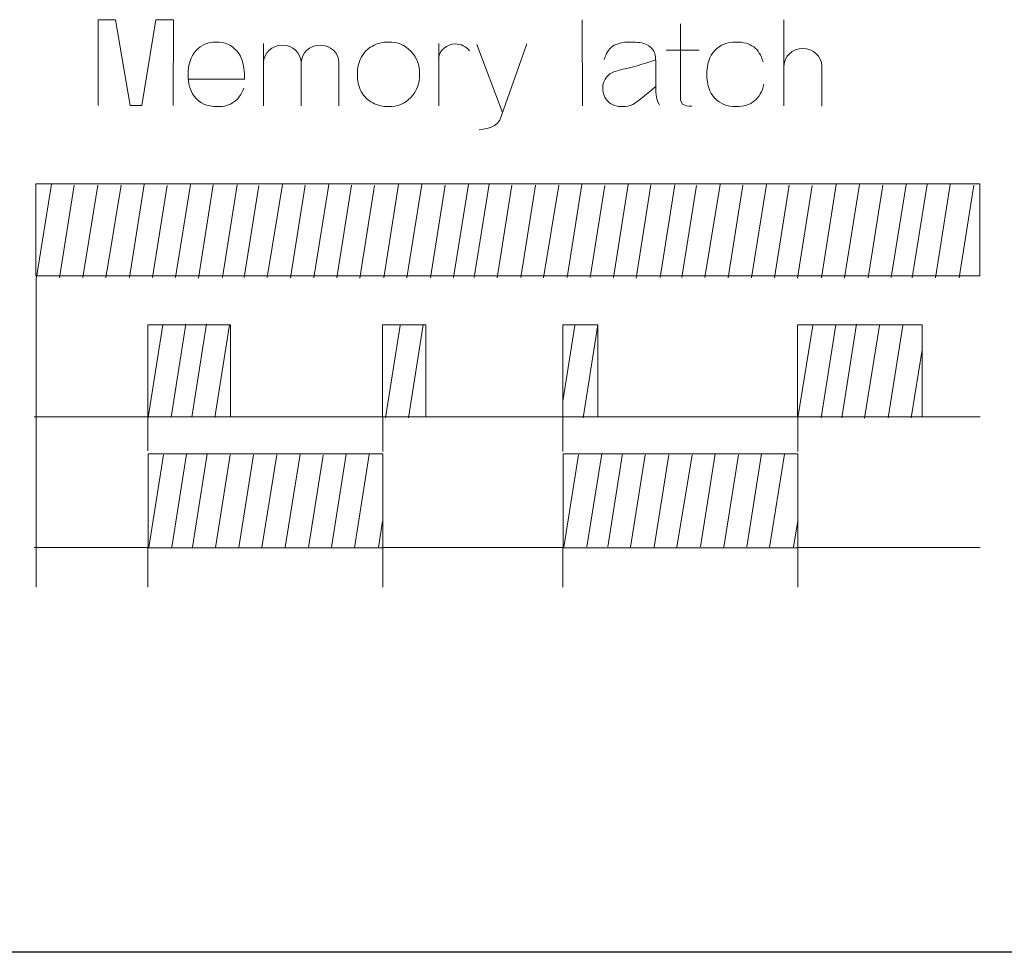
# Model space of a CAD drawing. Header units: millimetres. Extents: x 5 to 192, y 9 to 98.
# Tile 7 of 52: x 48 to 60, y 28 to 40. Entities that reach past the tile are written whole.
import ezdxf

# ---------------------------------------------------------------- set-up
doc = ezdxf.new("R2010")
doc.units = ezdxf.units.MM
doc.header["$MEASUREMENT"] = 0
doc.layers.add('Vrstva 1', color=7, linetype='Continuous')

msp = doc.modelspace()

# ---------------------------------------------------------------- linework, layer by layer
at = {"layer": 'Vrstva 1', "color": 250, "lineweight": 5}
for points, knots in [([(49.367, 38.487), (49.367, 38.487), (49.369, 39.525), (49.369, 39.525), (49.369, 39.525), (49.369, 39.525), (49.579, 39.525), (49.579, 39.525), (49.579, 39.525), (49.579, 39.525), (49.757, 38.487), (49.757, 38.487), (49.757, 38.487), (49.757, 38.487), (49.9, 38.487), (49.9, 38.487), (49.9, 38.487), (49.9, 38.487), (50.071, 39.525), (50.071, 39.525), (50.071, 39.525), (50.071, 39.525), (50.283, 39.525), (50.283, 39.525), (50.283, 39.525), (50.283, 39.525), (50.281, 38.487), (50.281, 38.487)], [0, 0, 0, 0, 0.142857, 0.142857, 0.142857, 0.142857, 0.285714, 0.285714, 0.285714, 0.285714, 0.428571, 0.428571, 0.428571, 0.428571, 0.571429, 0.571429, 0.571429, 0.571429, 0.714286, 0.714286, 0.714286, 0.714286, 0.857143, 0.857143, 0.857143, 0.857143, 1, 1, 1, 1]), ([(56.444, 39.48), (56.444, 39.48), (56.446, 38.546), (56.446, 38.546), (56.446, 38.546), (56.446, 38.546), (56.471, 38.501), (56.471, 38.501), (56.471, 38.501), (56.471, 38.501), (56.512, 38.481), (56.512, 38.481), (56.512, 38.481), (56.512, 38.481), (56.55, 38.477), (56.55, 38.477), (56.55, 38.477), (56.55, 38.477), (56.582, 38.477), (56.582, 38.477)], [0, 0, 0, 0, 0.2, 0.2, 0.2, 0.2, 0.4, 0.4, 0.4, 0.4, 0.6, 0.6, 0.6, 0.6, 0.8, 0.8, 0.8, 0.8, 1, 1, 1, 1]), ([(51.137, 38.694), (51.111, 38.622), (51.072, 38.566), (51.019, 38.528), (51.019, 38.528), (50.965, 38.49), (50.898, 38.471), (50.817, 38.471), (50.817, 38.471), (50.69, 38.471), (50.595, 38.514), (50.534, 38.599), (50.534, 38.599), (50.486, 38.668), (50.461, 38.754), (50.461, 38.859), (50.461, 38.859), (50.461, 38.983), (50.493, 39.081), (50.557, 39.151), (50.557, 39.151), (50.62, 39.222), (50.701, 39.257), (50.798, 39.257), (50.798, 39.257), (50.907, 39.257), (50.993, 39.22), (51.056, 39.146), (51.056, 39.146), (51.119, 39.072), (51.149, 38.959), (51.147, 38.807), (51.147, 38.807), (51.147, 38.807), (50.465, 38.807), (50.465, 38.807)], [0, 0, 0, 0, 0.111111, 0.111111, 0.111111, 0.111111, 0.222222, 0.222222, 0.222222, 0.222222, 0.333333, 0.333333, 0.333333, 0.333333, 0.444444, 0.444444, 0.444444, 0.444444, 0.555556, 0.555556, 0.555556, 0.555556, 0.666667, 0.666667, 0.666667, 0.666667, 0.777778, 0.777778, 0.777778, 0.777778, 0.888889, 0.888889, 0.888889, 0.888889, 1, 1, 1, 1]), ([(52.518, 38.875), (52.518, 38.941), (52.534, 39.005), (52.565, 39.067), (52.565, 39.067), (52.597, 39.128), (52.642, 39.176), (52.701, 39.208), (52.701, 39.208), (52.759, 39.241), (52.824, 39.257), (52.896, 39.257), (52.896, 39.257), (53.007, 39.257), (53.098, 39.22), (53.169, 39.146), (53.169, 39.146), (53.24, 39.072), (53.275, 38.979), (53.275, 38.866), (53.275, 38.866), (53.275, 38.753), (53.239, 38.658), (53.168, 38.583), (53.168, 38.583), (53.096, 38.509), (53.006, 38.471), (52.897, 38.471), (52.897, 38.471), (52.83, 38.471), (52.766, 38.487), (52.705, 38.518), (52.705, 38.518), (52.644, 38.549), (52.597, 38.595), (52.565, 38.655), (52.565, 38.655), (52.534, 38.715), (52.518, 38.788), (52.518, 38.875)], [0, 0, 0, 0, 0.1, 0.1, 0.1, 0.1, 0.2, 0.2, 0.2, 0.2, 0.3, 0.3, 0.3, 0.3, 0.4, 0.4, 0.4, 0.4, 0.5, 0.5, 0.5, 0.5, 0.6, 0.6, 0.6, 0.6, 0.7, 0.7, 0.7, 0.7, 0.8, 0.8, 0.8, 0.8, 0.9, 0.9, 0.9, 0.9, 1, 1, 1, 1]), ([(55.519, 39.043), (55.539, 39.116), (55.573, 39.17), (55.621, 39.205), (55.621, 39.205), (55.67, 39.24), (55.742, 39.257), (55.837, 39.257), (55.837, 39.257), (55.924, 39.257), (55.988, 39.247), (56.03, 39.226), (56.03, 39.226), (56.073, 39.205), (56.103, 39.178), (56.12, 39.146), (56.12, 39.146), (56.137, 39.113), (56.146, 39.054), (56.146, 38.967), (56.146, 38.967), (56.146, 38.967), (56.144, 38.735), (56.144, 38.735), (56.144, 38.735), (56.144, 38.669), (56.147, 38.62), (56.153, 38.589), (56.153, 38.589), (56.159, 38.558), (56.171, 38.524), (56.188, 38.488)], [0, 0, 0, 0, 0.125, 0.125, 0.125, 0.125, 0.25, 0.25, 0.25, 0.25, 0.375, 0.375, 0.375, 0.375, 0.5, 0.5, 0.5, 0.5, 0.625, 0.625, 0.625, 0.625, 0.75, 0.75, 0.75, 0.75, 0.875, 0.875, 0.875, 0.875, 1, 1, 1, 1]), ([(57.457, 38.743), (57.438, 38.654), (57.399, 38.586), (57.343, 38.54), (57.343, 38.54), (57.287, 38.494), (57.212, 38.471), (57.118, 38.471), (57.118, 38.471), (57.01, 38.471), (56.925, 38.506), (56.861, 38.575), (56.861, 38.575), (56.797, 38.645), (56.765, 38.741), (56.765, 38.864), (56.765, 38.864), (56.765, 38.988), (56.797, 39.084), (56.861, 39.153), (56.861, 39.153), (56.925, 39.223), (57.012, 39.257), (57.121, 39.257), (57.121, 39.257), (57.21, 39.257), (57.281, 39.237), (57.334, 39.198), (57.334, 39.198), (57.387, 39.159), (57.425, 39.098), (57.448, 39.018)], [0, 0, 0, 0, 0.125, 0.125, 0.125, 0.125, 0.25, 0.25, 0.25, 0.25, 0.375, 0.375, 0.375, 0.375, 0.5, 0.5, 0.5, 0.5, 0.625, 0.625, 0.625, 0.625, 0.75, 0.75, 0.75, 0.75, 0.875, 0.875, 0.875, 0.875, 1, 1, 1, 1]), ([(51.379, 39.007), (51.379, 39.125), (51.481, 39.22), (51.607, 39.22), (51.607, 39.22), (51.733, 39.22), (51.835, 39.125), (51.835, 39.007)], [0, 0, 0, 0, 0.5, 0.5, 0.5, 0.5, 1, 1, 1, 1]), ([(51.837, 39.007), (51.837, 39.125), (51.939, 39.22), (52.066, 39.22), (52.066, 39.22), (52.192, 39.22), (52.294, 39.125), (52.294, 39.007)], [0, 0, 0, 0, 0.5, 0.5, 0.5, 0.5, 1, 1, 1, 1]), ([(53.505, 39.056), (53.515, 39.157), (53.604, 39.234), (53.71, 39.234), (53.71, 39.234), (53.778, 39.234), (53.841, 39.203), (53.879, 39.151)], [0, 0, 0, 0, 0.5, 0.5, 0.5, 0.5, 1, 1, 1, 1]), ([(54.576, 39.233), (54.576, 39.233), (54.249, 38.308), (54.249, 38.308), (54.249, 38.308), (54.249, 38.308), (54.218, 38.267), (54.218, 38.267), (54.218, 38.267), (54.218, 38.267), (54.183, 38.24), (54.183, 38.24), (54.183, 38.24), (54.183, 38.24), (54.145, 38.223), (54.145, 38.223), (54.145, 38.223), (54.145, 38.223), (54.107, 38.208), (54.107, 38.208), (54.107, 38.208), (54.107, 38.208), (54.045, 38.196), (54.045, 38.196), (54.045, 38.196), (54.045, 38.196), (53.997, 38.191), (53.997, 38.191)], [0, 0, 0, 0, 0.142857, 0.142857, 0.142857, 0.142857, 0.285714, 0.285714, 0.285714, 0.285714, 0.428571, 0.428571, 0.428571, 0.428571, 0.571429, 0.571429, 0.571429, 0.571429, 0.714286, 0.714286, 0.714286, 0.714286, 0.857143, 0.857143, 0.857143, 0.857143, 1, 1, 1, 1]), ([(57.702, 38.965), (57.702, 39.082), (57.805, 39.177), (57.931, 39.177), (57.931, 39.177), (58.058, 39.177), (58.161, 39.082), (58.161, 38.965)], [0, 0, 0, 0, 0.5, 0.5, 0.5, 0.5, 1, 1, 1, 1]), ([(56.147, 38.719), (56.113, 38.686), (55.902, 38.513), (55.864, 38.496), (55.864, 38.496), (55.826, 38.48), (55.786, 38.471), (55.743, 38.471), (55.743, 38.471), (55.668, 38.471), (55.608, 38.492), (55.564, 38.534), (55.564, 38.534), (55.521, 38.576), (55.499, 38.629), (55.499, 38.694), (55.499, 38.694), (55.499, 38.736), (55.509, 38.774), (55.529, 38.807), (55.529, 38.807), (55.549, 38.841), (55.577, 38.866), (55.612, 38.884), (55.612, 38.884), (55.648, 38.901), (55.699, 38.917), (55.767, 38.93), (55.767, 38.93), (55.857, 38.948), (56.11, 39.024), (56.145, 39.039)], [0, 0, 0, 0, 0.125, 0.125, 0.125, 0.125, 0.25, 0.25, 0.25, 0.25, 0.375, 0.375, 0.375, 0.375, 0.5, 0.5, 0.5, 0.5, 0.625, 0.625, 0.625, 0.625, 0.75, 0.75, 0.75, 0.75, 0.875, 0.875, 0.875, 0.875, 1, 1, 1, 1]), ([(48.613, 36.414), (48.613, 36.414), (60.081, 36.414), (60.081, 36.414), (60.081, 36.414), (60.081, 36.414), (60.081, 37.533), (60.081, 37.533), (60.081, 37.533), (60.081, 37.533), (48.613, 37.533), (48.613, 37.533), (48.613, 37.533), (48.613, 37.533), (48.613, 36.414), (48.613, 36.414)], [0, 0, 0, 0, 0.25, 0.25, 0.25, 0.25, 0.5, 0.5, 0.5, 0.5, 0.75, 0.75, 0.75, 0.75, 1, 1, 1, 1]), ([(49.974, 34.701), (49.974, 34.701), (50.976, 34.701), (50.976, 34.701), (50.976, 34.701), (50.976, 34.701), (50.976, 35.82), (50.976, 35.82), (50.976, 35.82), (50.976, 35.82), (49.974, 35.82), (49.974, 35.82), (49.974, 35.82), (49.974, 35.82), (49.974, 34.701), (49.974, 34.701)], [0, 0, 0, 0, 0.25, 0.25, 0.25, 0.25, 0.5, 0.5, 0.5, 0.5, 0.75, 0.75, 0.75, 0.75, 1, 1, 1, 1]), ([(52.824, 34.701), (52.824, 34.701), (53.351, 34.701), (53.351, 34.701), (53.351, 34.701), (53.351, 34.701), (53.351, 35.82), (53.351, 35.82), (53.351, 35.82), (53.351, 35.82), (52.824, 35.82), (52.824, 35.82), (52.824, 35.82), (52.824, 35.82), (52.824, 34.701), (52.824, 34.701)], [0, 0, 0, 0, 0.25, 0.25, 0.25, 0.25, 0.5, 0.5, 0.5, 0.5, 0.75, 0.75, 0.75, 0.75, 1, 1, 1, 1]), ([(55.016, 34.701), (55.016, 34.701), (55.439, 34.701), (55.439, 34.701), (55.439, 34.701), (55.439, 34.701), (55.439, 35.82), (55.439, 35.82), (55.439, 35.82), (55.439, 35.82), (55.016, 35.82), (55.016, 35.82), (55.016, 35.82), (55.016, 35.82), (55.016, 34.701), (55.016, 34.701)], [0, 0, 0, 0, 0.25, 0.25, 0.25, 0.25, 0.5, 0.5, 0.5, 0.5, 0.75, 0.75, 0.75, 0.75, 1, 1, 1, 1]), ([(57.866, 34.701), (57.866, 34.701), (59.381, 34.701), (59.381, 34.701), (59.381, 34.701), (59.381, 34.701), (59.381, 35.82), (59.381, 35.82), (59.381, 35.82), (59.381, 35.82), (57.866, 35.82), (57.866, 35.82), (57.866, 35.82), (57.866, 35.82), (57.866, 34.701), (57.866, 34.701)], [0, 0, 0, 0, 0.25, 0.25, 0.25, 0.25, 0.5, 0.5, 0.5, 0.5, 0.75, 0.75, 0.75, 0.75, 1, 1, 1, 1]), ([(52.829, 33.108), (52.829, 33.108), (49.977, 33.108), (49.977, 33.108), (49.977, 33.108), (49.977, 33.108), (49.977, 34.25), (49.977, 34.25), (49.977, 34.25), (49.977, 34.25), (52.829, 34.25), (52.829, 34.25), (52.829, 34.25), (52.829, 34.25), (52.829, 33.108), (52.829, 33.108)], [0, 0, 0, 0, 0.25, 0.25, 0.25, 0.25, 0.5, 0.5, 0.5, 0.5, 0.75, 0.75, 0.75, 0.75, 1, 1, 1, 1]), ([(57.871, 33.108), (57.871, 33.108), (55.018, 33.108), (55.018, 33.108), (55.018, 33.108), (55.018, 33.108), (55.018, 34.25), (55.018, 34.25), (55.018, 34.25), (55.018, 34.25), (57.871, 34.25), (57.871, 34.25), (57.871, 34.25), (57.871, 34.25), (57.871, 33.108), (57.871, 33.108)], [0, 0, 0, 0, 0.25, 0.25, 0.25, 0.25, 0.5, 0.5, 0.5, 0.5, 0.75, 0.75, 0.75, 0.75, 1, 1, 1, 1])]:
    msp.add_open_spline(points, degree=3, knots=knots, dxfattribs=at)
for points in [[(55.25, 39.526), (55.25, 39.526), (55.253, 38.483), (55.253, 38.483)], [(57.701, 39.528), (57.701, 39.528), (57.701, 38.481), (57.701, 38.481)], [(51.377, 39.24), (51.377, 39.24), (51.377, 38.482), (51.377, 38.482)], [(53.507, 39.239), (53.507, 39.239), (53.507, 38.48), (53.507, 38.48)], [(53.971, 39.228), (53.971, 39.228), (54.283, 38.399), (54.283, 38.399)], [(56.27, 39.158), (56.27, 39.158), (56.67, 39.158), (56.67, 39.158)], [(51.836, 39.016), (51.836, 39.016), (51.836, 38.482), (51.836, 38.482)], [(52.294, 39.016), (52.294, 39.016), (52.294, 38.482), (52.294, 38.482)], [(58.161, 38.975), (58.161, 38.975), (58.161, 38.479), (58.161, 38.479)], [(48.801, 37.529), (48.801, 37.529), (48.621, 36.394), (48.621, 36.394)], [(49.078, 37.516), (49.078, 37.516), (48.899, 36.39), (48.899, 36.39)], [(49.363, 37.516), (49.363, 37.516), (49.184, 36.392), (49.184, 36.392)], [(49.647, 37.516), (49.647, 37.516), (49.463, 36.39), (49.463, 36.39)], [(49.928, 37.525), (49.928, 37.525), (49.748, 36.394), (49.748, 36.394)], [(50.209, 37.512), (50.209, 37.512), (50.031, 36.392), (50.031, 36.392)], [(50.49, 37.525), (50.49, 37.525), (50.31, 36.394), (50.31, 36.394)], [(50.768, 37.521), (50.768, 37.521), (50.588, 36.387), (50.588, 36.387)], [(51.059, 37.521), (51.059, 37.521), (50.88, 36.392), (50.88, 36.392)], [(51.321, 37.512), (51.321, 37.512), (51.144, 36.393), (51.144, 36.393)], [(51.607, 37.525), (51.607, 37.525), (51.423, 36.395), (51.423, 36.395)], [(51.885, 37.516), (51.885, 37.516), (51.707, 36.39), (51.707, 36.39)], [(52.17, 37.525), (52.17, 37.525), (51.99, 36.391), (51.99, 36.391)], [(52.447, 37.516), (52.447, 37.516), (52.269, 36.39), (52.269, 36.39)], [(52.725, 37.512), (52.725, 37.512), (52.547, 36.387), (52.547, 36.387)], [(53.019, 37.525), (53.019, 37.525), (52.839, 36.39), (52.839, 36.39)], [(53.3, 37.525), (53.3, 37.525), (53.12, 36.39), (53.12, 36.39)], [(53.587, 37.516), (53.587, 37.516), (53.408, 36.39), (53.408, 36.39)], [(53.867, 37.525), (53.867, 37.525), (53.687, 36.394), (53.687, 36.394)], [(54.119, 37.529), (54.119, 37.529), (53.939, 36.394), (53.939, 36.394)], [(54.396, 37.516), (54.396, 37.516), (54.217, 36.39), (54.217, 36.39)], [(54.681, 37.516), (54.681, 37.516), (54.503, 36.392), (54.503, 36.392)], [(54.965, 37.516), (54.965, 37.516), (54.781, 36.39), (54.781, 36.39)], [(55.246, 37.525), (55.246, 37.525), (55.067, 36.394), (55.067, 36.394)], [(55.527, 37.512), (55.527, 37.512), (55.349, 36.392), (55.349, 36.392)], [(55.808, 37.525), (55.808, 37.525), (55.629, 36.394), (55.629, 36.394)], [(56.086, 37.521), (56.086, 37.521), (55.906, 36.387), (55.906, 36.387)], [(56.377, 37.521), (56.377, 37.521), (56.198, 36.392), (56.198, 36.392)], [(56.64, 37.512), (56.64, 37.512), (56.462, 36.393), (56.462, 36.393)], [(56.926, 37.525), (56.926, 37.525), (56.741, 36.395), (56.741, 36.395)], [(57.204, 37.516), (57.204, 37.516), (57.025, 36.39), (57.025, 36.39)], [(57.488, 37.525), (57.488, 37.525), (57.309, 36.391), (57.309, 36.391)], [(57.766, 37.516), (57.766, 37.516), (57.587, 36.39), (57.587, 36.39)], [(58.044, 37.512), (58.044, 37.512), (57.866, 36.387), (57.866, 36.387)], [(58.337, 37.525), (58.337, 37.525), (58.157, 36.39), (58.157, 36.39)], [(58.618, 37.525), (58.618, 37.525), (58.438, 36.39), (58.438, 36.39)], [(58.905, 37.516), (58.905, 37.516), (58.726, 36.39), (58.726, 36.39)], [(59.185, 37.525), (59.185, 37.525), (59.006, 36.394), (59.006, 36.394)], [(59.44, 37.525), (59.44, 37.525), (59.261, 36.39), (59.261, 36.39)], [(59.721, 37.525), (59.721, 37.525), (59.542, 36.39), (59.542, 36.39)], [(60.008, 37.516), (60.008, 37.516), (59.829, 36.39), (59.829, 36.39)], [(48.617, 36.39), (48.617, 36.39), (48.617, 32.63), (48.617, 32.63)], [(50.155, 35.819), (50.155, 35.819), (49.976, 34.693), (49.976, 34.693)], [(50.435, 35.828), (50.435, 35.828), (50.255, 34.697), (50.255, 34.697)], [(50.687, 35.832), (50.687, 35.832), (50.507, 34.697), (50.507, 34.697)], [(50.964, 35.819), (50.964, 35.819), (50.785, 34.693), (50.785, 34.693)], [(53.038, 35.812), (53.038, 35.812), (52.859, 34.686), (52.859, 34.686)], [(53.318, 35.82), (53.318, 35.82), (53.139, 34.689), (53.139, 34.689)], [(55.16, 35.812), (55.16, 35.812), (55.014, 34.889), (55.014, 34.889)], [(55.441, 35.82), (55.441, 35.82), (55.261, 34.689), (55.261, 34.689)], [(58.051, 35.812), (58.051, 35.812), (57.872, 34.686), (57.872, 34.686)], [(58.331, 35.82), (58.331, 35.82), (58.152, 34.689), (58.152, 34.689)], [(58.584, 35.825), (58.584, 35.825), (58.404, 34.689), (58.404, 34.689)], [(58.861, 35.812), (58.861, 35.812), (58.682, 34.685), (58.682, 34.685)], [(59.146, 35.812), (59.146, 35.812), (58.967, 34.687), (58.967, 34.687)], [(59.381, 35.513), (59.381, 35.513), (59.246, 34.686), (59.246, 34.686)], [(48.593, 34.701), (48.593, 34.701), (49.977, 34.701), (49.977, 34.701)], [(49.974, 34.703), (49.974, 34.703), (49.974, 34.288), (49.974, 34.288)], [(50.976, 34.701), (50.976, 34.701), (52.829, 34.701), (52.829, 34.701)], [(52.829, 34.703), (52.829, 34.703), (52.829, 34.28), (52.829, 34.28)], [(53.352, 34.701), (53.352, 34.701), (55.018, 34.701), (55.018, 34.701)], [(55.016, 34.703), (55.016, 34.703), (55.016, 34.28), (55.016, 34.28)], [(55.443, 34.701), (55.443, 34.701), (57.866, 34.701), (57.866, 34.701)], [(57.871, 34.703), (57.871, 34.703), (57.871, 34.28), (57.871, 34.28)], [(59.382, 34.701), (59.382, 34.701), (60.085, 34.701), (60.085, 34.701)], [(50.162, 34.237), (50.162, 34.237), (49.983, 33.111), (49.983, 33.111)], [(50.442, 34.245), (50.442, 34.245), (50.263, 33.114), (50.263, 33.114)], [(50.695, 34.249), (50.695, 34.249), (50.515, 33.114), (50.515, 33.114)], [(50.972, 34.237), (50.972, 34.237), (50.793, 33.11), (50.793, 33.11)], [(51.257, 34.237), (51.257, 34.237), (51.078, 33.112), (51.078, 33.112)], [(51.541, 34.237), (51.541, 34.237), (51.357, 33.111), (51.357, 33.111)], [(51.822, 34.245), (51.822, 34.245), (51.642, 33.114), (51.642, 33.114)], [(52.103, 34.232), (52.103, 34.232), (51.925, 33.112), (51.925, 33.112)], [(52.384, 34.245), (52.384, 34.245), (52.204, 33.114), (52.204, 33.114)], [(52.662, 34.241), (52.662, 34.241), (52.482, 33.107), (52.482, 33.107)], [(55.207, 34.24), (55.207, 34.24), (55.028, 33.114), (55.028, 33.114)], [(55.487, 34.249), (55.487, 34.249), (55.308, 33.118), (55.308, 33.118)], [(55.74, 34.253), (55.74, 34.253), (55.56, 33.118), (55.56, 33.118)], [(56.017, 34.24), (56.017, 34.24), (55.838, 33.114), (55.838, 33.114)], [(56.302, 34.24), (56.302, 34.24), (56.124, 33.116), (56.124, 33.116)], [(56.586, 34.24), (56.586, 34.24), (56.402, 33.114), (56.402, 33.114)], [(56.867, 34.249), (56.867, 34.249), (56.687, 33.118), (56.687, 33.118)], [(57.148, 34.236), (57.148, 34.236), (56.97, 33.116), (56.97, 33.116)], [(57.429, 34.249), (57.429, 34.249), (57.249, 33.118), (57.249, 33.118)], [(57.707, 34.245), (57.707, 34.245), (57.527, 33.111), (57.527, 33.111)], [(52.825, 33.433), (52.825, 33.433), (52.774, 33.112), (52.774, 33.112)], [(57.87, 33.437), (57.87, 33.437), (57.819, 33.116), (57.819, 33.116)], [(48.593, 33.111), (48.593, 33.111), (49.977, 33.111), (49.977, 33.111)], [(49.974, 33.105), (49.974, 33.105), (49.974, 32.63), (49.974, 32.63)], [(52.829, 33.111), (52.829, 33.111), (55.011, 33.111), (55.011, 33.111)], [(52.829, 33.108), (52.829, 33.108), (52.829, 32.63), (52.829, 32.63)], [(55.016, 33.112), (55.016, 33.112), (55.016, 32.63), (55.016, 32.63)], [(57.87, 33.111), (57.87, 33.111), (60.085, 33.111), (60.085, 33.111)], [(57.871, 33.105), (57.871, 33.105), (57.871, 32.63), (57.871, 32.63)]]:
    msp.add_open_spline(points, degree=3, dxfattribs=at)
at = {"layer": 'Vrstva 1', "lineweight": 25}
msp.add_open_spline([(67.227, 28.19), (67.227, 28.19), (32.057, 28.19), (32.057, 28.19)], degree=3, dxfattribs=at)

doc.saveas('drawing.dxf')
